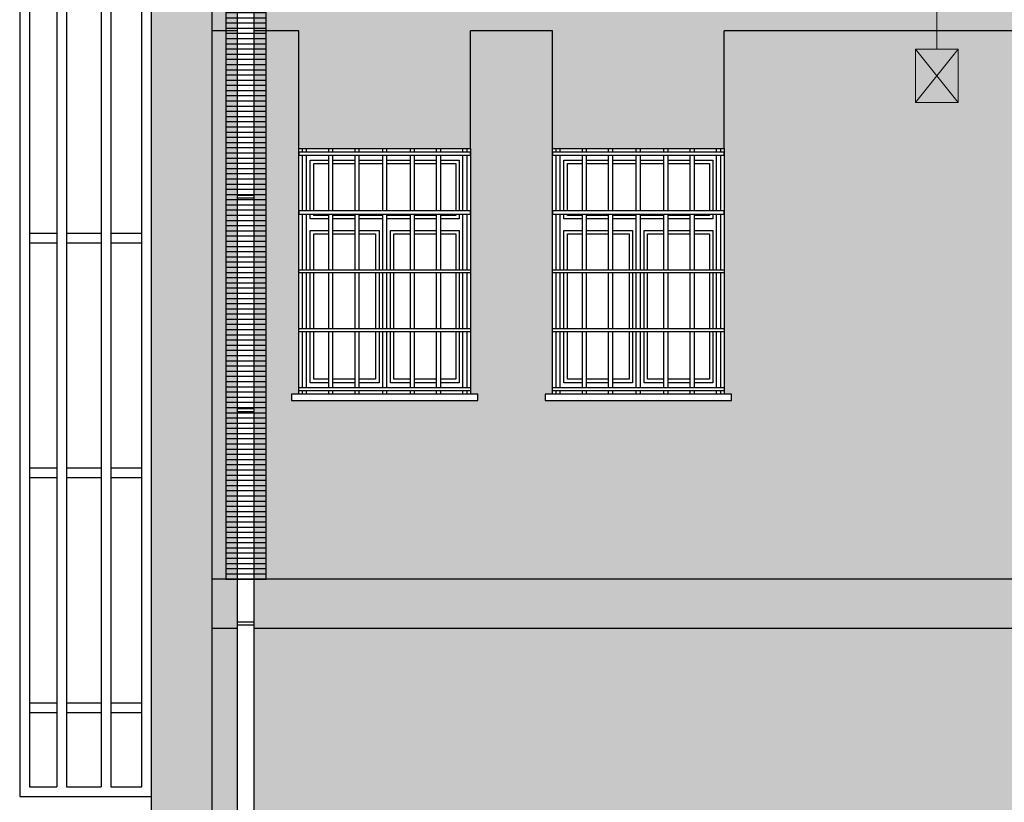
# Model space of a CAD drawing. Header units: millimetres. Extents: x 50026 to 146998, y 1038179 to 1573505.
# Tile 83 of 122: x 50757 to 51359, y 1049093 to 1049571. Entities that reach past the tile are written whole.
import ezdxf

# ---------------------------------------------------------------- set-up
doc = ezdxf.new("R2010")
doc.units = ezdxf.units.MM
doc.header["$LTSCALE"] = 0.025
doc.linetypes.add('CONTINU', pattern=[0])
for name, color, linetype in [('1', 7, 'Continuous'), ('szrafy', 8, 'Continuous'), ('ściany', 5, 'Continuous')]:
    doc.layers.add(name, color=color, linetype=linetype)
doc.layers.add('kolory', color=7, linetype='Continuous', lineweight=9)

# ---------------------------------------------------------------- blocks, each defined once
blk = doc.blocks.new('1')
at = {"layer": 'ściany'}
h = blk.add_hatch(color=254, dxfattribs=at)
h.dxf.hatch_style = 1
h.paths.add_polyline_path([(50874.97, 1050024.69), (50837.97, 1050024.69), (50837.97, 1049096.59), (50837.97, 1048810.44), (50874.97, 1048811.92)])
h = blk.add_hatch(color=253, dxfattribs=at)
h.dxf.hatch_style = 1
h.paths.add_polyline_path([(52858.74, 1049199.37), (50900.36, 1049199.37), (50900.36, 1049062.48), (50926.97, 1049062.48), (51031.97, 1049062.48), (51031.97, 1048912.48), (51036.37, 1048912.48), (51036.37, 1048908.58), (50922.57, 1048908.58), (50922.57, 1048912.48), (50926.97, 1048912.48), (50926.97, 1049062.48), (50900.36, 1049062.48), (50900.36, 1048855.9), (50901.29, 1048855.9), (50901.29, 1048854.21), (50900.62, 1048854.21), (50900.62, 1048847.4), (50900.36, 1048847.4), (50900.36, 1048841.42, -0.134373), (50901.17, 1048838.46, -0.134373), (50900.36, 1048835.5), (50900.36, 1048830.44), (50901.29, 1048830.44), (50901.29, 1048828.74), (50900.62, 1048828.74), (50900.62, 1048821.93), (50900.36, 1048821.93), (50900.36, 1048812.93), (52858.74, 1048890.92)])
h.paths.add_polyline_path([(52363.47, 1049062.48), (52468.47, 1049062.48), (52468.47, 1048912.48), (52472.87, 1048912.48), (52472.87, 1048908.58), (52359.07, 1048908.58), (52359.07, 1048912.48), (52363.47, 1048912.48)], flags=16)
h.paths.add_polyline_path([(52160.97, 1049062.48), (52160.97, 1048912.48), (52165.37, 1048912.48), (52165.37, 1048908.58), (52051.57, 1048908.58), (52051.57, 1048912.48), (52055.97, 1048912.48), (52055.97, 1049062.48)], flags=16)
h.paths.add_polyline_path([(51955.97, 1049062.48), (51955.97, 1048912.48), (51960.37, 1048912.48), (51960.37, 1048908.58), (51846.57, 1048908.58), (51846.57, 1048912.48), (51850.97, 1048912.48), (51850.97, 1049062.48)], flags=16)
h.paths.add_polyline_path([(52670.97, 1049062.48), (52775.97, 1049062.48), (52775.97, 1048912.48), (52780.37, 1048912.48), (52780.37, 1048908.58), (52666.57, 1048908.58), (52666.57, 1048912.48), (52670.97, 1048912.48)], flags=16)
h.paths.add_polyline_path([(51750.97, 1049062.48), (51750.97, 1048912.48), (51755.37, 1048912.48), (51755.37, 1048908.58), (51641.57, 1048908.58), (51641.57, 1048912.48), (51645.97, 1048912.48), (51645.97, 1049062.48)], flags=16)
h.paths.add_polyline_path([(51483.47, 1049062.48), (51483.47, 1048912.48), (51487.87, 1048912.48), (51487.87, 1048908.58), (51374.07, 1048908.58), (51374.07, 1048912.48), (51378.47, 1048912.48), (51378.47, 1049062.48)], flags=16)
h.paths.add_polyline_path([(51186.97, 1049062.48), (51186.97, 1048912.48), (51191.37, 1048912.48), (51191.37, 1048908.58), (51077.57, 1048908.58), (51077.57, 1048912.48), (51081.97, 1048912.48), (51081.97, 1049062.48)], flags=16)
h.paths.add_polyline_path([(53502.58, 1049199.37), (53029.47, 1049199.37), (53451.36, 1049161.26), (53451.36, 1048813.16), (53502.58, 1048813.16)])
h.paths.add_polyline_path([(50890.36, 1049062.48), (50874.97, 1049062.48), (50874.97, 1048811.92), (50890.36, 1048812.53), (50890.36, 1048821.94, -0.381297), (50890.09, 1048822.23), (50890.09, 1048828.74), (50889.43, 1048828.74), (50889.43, 1048830.44), (50890.36, 1048830.44), (50890.36, 1048835.5, -0.134373), (50889.55, 1048838.46, -0.134373), (50890.36, 1048841.42), (50890.36, 1048847.4, -0.381297), (50890.09, 1048847.7), (50890.09, 1048854.21), (50889.43, 1048854.21), (50889.43, 1048855.9), (50890.36, 1048855.9)])
h.paths.add_polyline_path([(50890.36, 1049199.37), (50874.97, 1049199.37), (50874.97, 1049062.48), (50890.36, 1049062.48)])
h.paths.add_polyline_path([(53527.97, 1049199.37), (53512.58, 1049199.37), (53512.58, 1048813.16), (53527.97, 1048813.16)])
h.paths.add_polyline_path([(53527.97, 1049564.37), (53512.58, 1049564.37), (53512.58, 1049229.37), (53527.97, 1049229.37)])
h.paths.add_polyline_path([(53527.97, 1049880.99), (53512.58, 1049880.99), (53512.58, 1049594.37), (53527.97, 1049594.37)])
h.paths.add_polyline_path([(50890.36, 1049880.99), (50874.97, 1049880.99), (50874.97, 1049594.37), (50890.36, 1049594.37)])
h.paths.add_polyline_path([(50890.36, 1049564.37), (50874.97, 1049564.37), (50874.97, 1049229.37), (50890.36, 1049229.37)])
h = blk.add_hatch(color=254, dxfattribs=at)
h.dxf.hatch_style = 1
h.paths.add_polyline_path([(52858.74, 1049214.8), (53029.47, 1049199.37), (53502.58, 1049199.37), (53502.58, 1049229.37), (50900.36, 1049229.37), (50900.36, 1049199.37), (52858.74, 1049199.37)])
h.paths.add_polyline_path([(53502.58, 1049594.37), (50900.36, 1049594.37), (50900.36, 1049564.37), (50927.97, 1049564.37), (50927.97, 1049492.48), (51032.97, 1049492.48), (51032.97, 1049564.37), (51082.97, 1049564.37), (51082.97, 1049492.48), (51187.97, 1049492.48), (51187.97, 1049564.37), (51379.47, 1049564.37), (51379.47, 1049492.48), (51484.47, 1049492.48), (51484.47, 1049564.37), (51646.97, 1049564.37), (51646.97, 1049492.48), (51751.97, 1049492.48), (51751.97, 1049564.37), (51851.97, 1049564.37), (51851.97, 1049492.48), (51956.97, 1049492.48), (51956.97, 1049564.37), (52056.97, 1049564.37), (52056.97, 1049492.48), (52161.97, 1049492.48), (52161.97, 1049564.37), (52364.47, 1049564.37), (52364.47, 1049492.48), (52469.47, 1049492.48), (52469.47, 1049564.37), (52671.97, 1049564.37), (52671.97, 1049492.48), (52776.97, 1049492.48), (52776.97, 1049564.37), (52876.97, 1049564.37), (52876.97, 1049492.48), (52981.97, 1049492.48), (52981.97, 1049564.37), (53215.97, 1049564.37), (53215.97, 1049492.48), (53320.97, 1049492.48), (53320.97, 1049564.37), (53370.97, 1049564.37), (53370.97, 1049492.48), (53475.97, 1049492.48), (53475.97, 1049564.37), (53502.58, 1049564.37)])
h.paths.add_polyline_path([(53527.97, 1049594.37), (53512.58, 1049594.37), (53512.58, 1049564.37), (53527.97, 1049564.37)])
h.paths.add_polyline_path([(53527.97, 1049229.37), (53512.58, 1049229.37), (53512.58, 1049199.37), (53527.97, 1049199.37)])
h.paths.add_polyline_path([(50890.36, 1049229.37), (50874.97, 1049229.37), (50874.97, 1049199.37), (50890.36, 1049199.37)])
h.paths.add_polyline_path([(50890.36, 1049594.37), (50874.97, 1049594.37), (50874.97, 1049564.37), (50890.36, 1049564.37)])
h = blk.add_hatch(color=253, dxfattribs=at)
h.dxf.hatch_style = 1
h.paths.add_polyline_path([(53502.58, 1049564.37), (53475.97, 1049564.37), (53475.97, 1049492.48), (53475.97, 1049342.48), (53480.37, 1049342.48), (53480.37, 1049338.58), (53366.57, 1049338.58), (53366.57, 1049342.48), (53370.97, 1049342.48), (53370.97, 1049492.48), (53370.97, 1049564.37), (53320.97, 1049564.37), (53320.97, 1049492.48), (53320.97, 1049342.48), (53325.37, 1049342.48), (53325.37, 1049338.58), (53211.57, 1049338.58), (53211.57, 1049342.48), (53215.97, 1049342.48), (53215.97, 1049492.48), (53215.97, 1049564.37), (52981.97, 1049564.37), (52981.97, 1049492.48), (52981.97, 1049342.48), (52986.37, 1049342.48), (52986.37, 1049338.58), (52872.57, 1049338.58), (52872.57, 1049342.48), (52876.97, 1049342.48), (52876.97, 1049492.48), (52876.97, 1049564.37), (52776.97, 1049564.37), (52776.97, 1049492.48), (52776.97, 1049342.48), (52781.37, 1049342.48), (52781.37, 1049338.58), (52667.57, 1049338.58), (52667.57, 1049342.48), (52671.97, 1049342.48), (52671.97, 1049492.48), (52671.97, 1049564.37), (52469.47, 1049564.37), (52469.47, 1049492.48), (52469.47, 1049342.48), (52473.87, 1049342.48), (52473.87, 1049338.58), (52360.07, 1049338.58), (52360.07, 1049342.48), (52364.47, 1049342.48), (52364.47, 1049492.48), (52364.47, 1049564.37), (52161.97, 1049564.37), (52161.97, 1049492.48), (52161.97, 1049342.48), (52166.37, 1049342.48), (52166.37, 1049338.58), (52052.57, 1049338.58), (52052.57, 1049342.48), (52056.97, 1049342.48), (52056.97, 1049492.48), (52056.97, 1049564.37), (51956.97, 1049564.37), (51956.97, 1049492.48), (51956.97, 1049342.48), (51961.37, 1049342.48), (51961.37, 1049338.58), (51847.57, 1049338.58), (51847.57, 1049342.48), (51851.97, 1049342.48), (51851.97, 1049492.48), (51851.97, 1049564.37), (51751.97, 1049564.37), (51751.97, 1049492.48), (51751.97, 1049342.48), (51756.37, 1049342.48), (51756.37, 1049338.58), (51642.57, 1049338.58), (51642.57, 1049342.48), (51646.97, 1049342.48), (51646.97, 1049492.48), (51646.97, 1049564.37), (51484.47, 1049564.37), (51484.47, 1049492.48), (51484.47, 1049342.48), (51488.87, 1049342.48), (51488.87, 1049338.58), (51375.07, 1049338.58), (51375.07, 1049342.48), (51379.47, 1049342.48), (51379.47, 1049492.48), (51379.47, 1049564.37), (51187.97, 1049564.37), (51187.97, 1049492.48), (51187.97, 1049342.48), (51192.37, 1049342.48), (51192.37, 1049338.58), (51078.57, 1049338.58), (51078.57, 1049342.48), (51082.97, 1049342.48), (51082.97, 1049492.48), (51082.97, 1049564.37), (51032.97, 1049564.37), (51032.97, 1049492.48), (51032.97, 1049342.48), (51037.37, 1049342.48), (51037.37, 1049338.58), (50923.57, 1049338.58), (50923.57, 1049342.48), (50927.97, 1049342.48), (50927.97, 1049492.48), (50927.97, 1049564.37), (50900.36, 1049564.37), (50900.36, 1049229.37), (53502.58, 1049229.37)])

msp = doc.modelspace()

# ---------------------------------------------------------------- hatches: boundary and pattern name
at = {"layer": 'szrafy'}
h = msp.add_hatch(dxfattribs=at)
h.set_pattern_fill('LINE', color=1, style=0)
h.paths.add_polyline_path([(50907.96083, 1049873.78319), (50883.32043, 1049873.78319), (50883.32043, 1049229.37447), (50907.96083, 1049229.37447)])

# ---------------------------------------------------------------- linework, layer by layer
at = {"layer": '1', "color": 7, "linetype": 'Continuous', "ltscale": 5}
for p, q in [((50890.35863, 1049903.69152), (50890.35863, 1048855.9049)), ((50900.35863, 1049903.69152), (50900.35863, 1048855.9049))]:
    msp.add_line(p, q, dxfattribs=at)
at = {"layer": '1', "color": 1, "linetype": 'CONTINU'}
for p, q in [((50900.35863, 1049463.90629), (50890.35863, 1049463.90629)), ((50900.35863, 1049462.11143), (50890.35863, 1049462.11143)), ((50900.35863, 1049333.50234), (50890.35863, 1049333.50234)), ((50900.35863, 1049331.70748), (50890.35863, 1049331.70748)), ((50900.35863, 1049203.09839), (50890.35863, 1049203.09839)), ((50900.35863, 1049201.30353), (50890.35863, 1049201.30353))]:
    msp.add_line(p, q, dxfattribs=at)
at = {"layer": 'kolory', "color": 1}
msp.add_line((51317.80509, 1049553.14155), (51317.80509, 1050282.72856), dxfattribs=at)
at = {"layer": 'kolory', "color": 5}
for p, q in [((51330.78972, 1049553.14155), (51304.82046, 1049520.7017)), ((51304.82046, 1049553.14155), (51330.78972, 1049520.7017))]:
    msp.add_line(p, q, dxfattribs=at)
msp.add_lwpolyline([(51330.78972, 1049553.14155), (51304.82046, 1049553.14155), (51304.82046, 1049520.7017), (51330.78972, 1049520.7017)], close=True, dxfattribs=at)
at = {"layer": 'szrafy', "color": 7}
msp.add_lwpolyline([(50907.96083, 1049873.78319), (50883.32043, 1049873.78319), (50883.32043, 1049229.37447), (50907.96083, 1049229.37447)], close=True, dxfattribs=at)
at = {"layer": 'ściany', "color": 1}
for p, q in [((50757.36869, 1050157.73383), (50757.36869, 1049096.59483)), ((50763.31696, 1050151.78556), (50763.31696, 1049102.5431)), ((50780.12362, 1050151.78556), (50780.12362, 1049102.5431)), ((50786.07189, 1050151.78556), (50786.07189, 1049102.5431)), ((50807.16254, 1050151.78556), (50807.16254, 1049102.5431)), ((50813.11081, 1050151.78556), (50813.11081, 1049102.5431)), ((50832.02018, 1049102.5431), (50832.02018, 1050151.78556)), ((50837.96845, 1049096.59483), (50837.96845, 1050151.78556)), ((50780.12362, 1049440.61774), (50763.31696, 1049440.61774)), ((50807.16254, 1049440.61774), (50786.07189, 1049440.61774)), ((50832.02018, 1049440.61774), (50813.11081, 1049440.61774)), ((50780.12362, 1049434.66948), (50763.31696, 1049434.66948)), ((50807.16254, 1049434.66948), (50786.07189, 1049434.66948)), ((50832.02018, 1049434.66948), (50813.11081, 1049434.66948)), ((50780.12362, 1049297.19453), (50763.31696, 1049297.19453)), ((50807.16254, 1049297.19453), (50786.07189, 1049297.19453)), ((50832.02018, 1049297.19453), (50813.11081, 1049297.19453)), ((50780.12362, 1049291.24626), (50763.31696, 1049291.24626)), ((50807.16254, 1049291.24626), (50786.07189, 1049291.24626)), ((50832.02018, 1049291.24626), (50813.11081, 1049291.24626)), ((50780.12362, 1049153.77131), (50763.31696, 1049153.77131)), ((50807.16254, 1049153.77131), (50786.07189, 1049153.77131)), ((50832.02018, 1049153.77131), (50813.11081, 1049153.77131)), ((50780.12362, 1049147.82304), (50763.31696, 1049147.82304)), ((50807.16254, 1049147.82304), (50786.07189, 1049147.82304)), ((50832.02018, 1049147.82304), (50813.11081, 1049147.82304)), ((50763.31696, 1049102.5431), (50780.12362, 1049102.5431)), ((50786.07189, 1049102.5431), (50807.16254, 1049102.5431)), ((50813.11081, 1049102.5431), (50832.02018, 1049102.5431)), ((50757.36869, 1049096.59483), (50837.96845, 1049096.59483))]:
    msp.add_line(p, q, dxfattribs=at)
at = {"layer": 'ściany', "color": 2}
for p, q in [((50837.96845, 1048755.94349), (50837.96845, 1050024.69146)), ((50874.96845, 1048811.91534), (50874.96845, 1050024.69146))]:
    msp.add_line(p, q, dxfattribs=at)
at = {"layer": 'ściany', "color": 7}
for p, q in [((50890.35863, 1049564.37447), (50874.96845, 1049564.37447)), ((50927.96845, 1049564.37447), (50900.35863, 1049564.37447)), ((50927.96845, 1049492.4764), (50927.96845, 1049564.37447)), ((51082.96845, 1049564.37447), (51032.96845, 1049564.37447)), ((51032.96845, 1049492.4764), (51032.96845, 1049564.37447)), ((51082.96845, 1049492.4764), (51082.96845, 1049564.37447)), ((51379.46845, 1049564.37447), (51187.96845, 1049564.37447)), ((51187.96845, 1049492.4764), (51187.96845, 1049564.37447)), ((50930.18318, 1049490.38479), (50930.18318, 1049492.4764)), ((50932.71639, 1049490.38479), (50932.71639, 1049492.4764)), ((50946.24056, 1049490.38479), (50946.24056, 1049492.4764)), ((50948.77376, 1049490.38479), (50948.77376, 1049492.4764)), ((50962.29794, 1049490.38479), (50962.29794, 1049492.4764)), ((50964.83114, 1049490.38479), (50964.83114, 1049492.4764)), ((50979.19287, 1049490.38479), (50979.19287, 1049492.4764)), ((50981.72607, 1049490.38479), (50981.72607, 1049492.4764)), ((50996.10576, 1049490.38479), (50996.10576, 1049492.4764)), ((50998.63896, 1049490.38479), (50998.63896, 1049492.4764)), ((51012.16313, 1049490.38479), (51012.16313, 1049492.4764)), ((51014.69634, 1049490.38479), (51014.69634, 1049492.4764)), ((51028.22051, 1049490.38479), (51028.22051, 1049492.4764)), ((51030.75371, 1049490.38479), (51030.75371, 1049492.4764)), ((51085.18318, 1049490.38479), (51085.18318, 1049492.4764)), ((51087.71639, 1049490.38479), (51087.71639, 1049492.4764)), ((51101.24056, 1049490.38479), (51101.24056, 1049492.4764)), ((51103.77376, 1049490.38479), (51103.77376, 1049492.4764)), ((51117.29794, 1049490.38479), (51117.29794, 1049492.4764)), ((51119.83114, 1049490.38479), (51119.83114, 1049492.4764)), ((51134.19287, 1049490.38479), (51134.19287, 1049492.4764)), ((51136.72607, 1049490.38479), (51136.72607, 1049492.4764)), ((51151.10576, 1049490.38479), (51151.10576, 1049492.4764)), ((51153.63896, 1049490.38479), (51153.63896, 1049492.4764)), ((51167.16313, 1049490.38479), (51167.16313, 1049492.4764)), ((51169.69634, 1049490.38479), (51169.69634, 1049492.4764)), ((51183.22051, 1049490.38479), (51183.22051, 1049492.4764)), ((51185.75371, 1049490.38479), (51185.75371, 1049492.4764)), ((50930.18318, 1049454.42236), (50930.18318, 1049488.41771)), ((50932.71639, 1049454.42236), (50932.71639, 1049488.41771)), ((50946.24056, 1049454.42236), (50946.24056, 1049488.41771)), ((50948.77376, 1049454.42236), (50948.77376, 1049488.41771)), ((50962.29794, 1049454.42236), (50962.29794, 1049488.41771)), ((50964.83114, 1049454.42236), (50964.83114, 1049488.41771)), ((50979.19287, 1049454.42236), (50979.19287, 1049488.41771)), ((50981.72607, 1049454.42236), (50981.72607, 1049488.41771)), ((50996.10576, 1049454.42236), (50996.10576, 1049488.41771)), ((50998.63896, 1049454.42236), (50998.63896, 1049488.41771)), ((51012.16313, 1049454.42236), (51012.16313, 1049488.41771)), ((51014.69634, 1049454.42236), (51014.69634, 1049488.41771)), ((51028.22051, 1049454.42236), (51028.22051, 1049488.41771)), ((51030.75371, 1049454.42236), (51030.75371, 1049488.41771)), ((51085.18318, 1049454.42236), (51085.18318, 1049488.41771)), ((51087.71639, 1049454.42236), (51087.71639, 1049488.41771)), ((51101.24056, 1049454.42236), (51101.24056, 1049488.41771)), ((51103.77376, 1049454.42236), (51103.77376, 1049488.41771)), ((51117.29794, 1049454.42236), (51117.29794, 1049488.41771)), ((51119.83114, 1049454.42236), (51119.83114, 1049488.41771)), ((51134.19287, 1049454.42236), (51134.19287, 1049488.41771)), ((51136.72607, 1049454.42236), (51136.72607, 1049488.41771)), ((51151.10576, 1049454.42236), (51151.10576, 1049488.41771)), ((51153.63896, 1049454.42236), (51153.63896, 1049488.41771)), ((51167.16313, 1049454.42236), (51167.16313, 1049488.41771)), ((51169.69634, 1049454.42236), (51169.69634, 1049488.41771)), ((51183.22051, 1049454.42236), (51183.22051, 1049488.41771)), ((51185.75371, 1049454.42236), (51185.75371, 1049488.41771)), ((50930.18318, 1049418.45994), (50930.18318, 1049452.45528)), ((50932.71639, 1049418.45994), (50932.71639, 1049452.45528)), ((50946.24056, 1049418.45994), (50946.24056, 1049452.45528)), ((50948.77376, 1049418.45994), (50948.77376, 1049452.45528)), ((50962.29794, 1049418.45994), (50962.29794, 1049452.45528)), ((50964.83114, 1049418.45994), (50964.83114, 1049452.45528)), ((50979.19287, 1049418.45994), (50979.19287, 1049452.45528)), ((50981.72607, 1049418.45994), (50981.72607, 1049452.45528)), ((50996.10576, 1049418.45994), (50996.10576, 1049452.45528)), ((50998.63896, 1049418.45994), (50998.63896, 1049452.45528)), ((51012.16313, 1049418.45994), (51012.16313, 1049452.45528)), ((51014.69634, 1049418.45994), (51014.69634, 1049452.45528)), ((51028.22051, 1049418.45994), (51028.22051, 1049452.45528)), ((51030.75371, 1049418.45994), (51030.75371, 1049452.45528)), ((51085.18318, 1049418.45994), (51085.18318, 1049452.45528)), ((51087.71639, 1049418.45994), (51087.71639, 1049452.45528)), ((51101.24056, 1049418.45994), (51101.24056, 1049452.45528)), ((51103.77376, 1049418.45994), (51103.77376, 1049452.45528)), ((51117.29794, 1049418.45994), (51117.29794, 1049452.45528)), ((51119.83114, 1049418.45994), (51119.83114, 1049452.45528)), ((51134.19287, 1049418.45994), (51134.19287, 1049452.45528)), ((51136.72607, 1049418.45994), (51136.72607, 1049452.45528)), ((51151.10576, 1049418.45994), (51151.10576, 1049452.45528)), ((51153.63896, 1049418.45994), (51153.63896, 1049452.45528)), ((51167.16313, 1049418.45994), (51167.16313, 1049452.45528)), ((51169.69634, 1049418.45994), (51169.69634, 1049452.45528)), ((51183.22051, 1049418.45994), (51183.22051, 1049452.45528)), ((51185.75371, 1049418.45994), (51185.75371, 1049452.45528)), ((50930.18318, 1049382.49752), (50930.18318, 1049416.49286)), ((50932.71639, 1049382.49752), (50932.71639, 1049416.49286)), ((50946.24056, 1049382.49752), (50946.24056, 1049416.49286)), ((50948.77376, 1049382.49752), (50948.77376, 1049416.49286)), ((50962.29794, 1049382.49752), (50962.29794, 1049416.49286)), ((50964.83114, 1049382.49752), (50964.83114, 1049416.49286)), ((50979.19287, 1049382.49752), (50979.19287, 1049416.49286)), ((50981.72607, 1049382.49752), (50981.72607, 1049416.49286)), ((50996.10576, 1049382.49752), (50996.10576, 1049416.49286)), ((50998.63896, 1049382.49752), (50998.63896, 1049416.49286)), ((51012.16313, 1049382.49752), (51012.16313, 1049416.49286)), ((51014.69634, 1049382.49752), (51014.69634, 1049416.49286)), ((51028.22051, 1049382.49752), (51028.22051, 1049416.49286)), ((51030.75371, 1049382.49752), (51030.75371, 1049416.49286)), ((51085.18318, 1049382.49752), (51085.18318, 1049416.49286)), ((51087.71639, 1049382.49752), (51087.71639, 1049416.49286)), ((51101.24056, 1049382.49752), (51101.24056, 1049416.49286)), ((51103.77376, 1049382.49752), (51103.77376, 1049416.49286)), ((51117.29794, 1049382.49752), (51117.29794, 1049416.49286)), ((51119.83114, 1049382.49752), (51119.83114, 1049416.49286)), ((51134.19287, 1049382.49752), (51134.19287, 1049416.49286)), ((51136.72607, 1049382.49752), (51136.72607, 1049416.49286)), ((51151.10576, 1049382.49752), (51151.10576, 1049416.49286)), ((51153.63896, 1049382.49752), (51153.63896, 1049416.49286)), ((51167.16313, 1049382.49752), (51167.16313, 1049416.49286)), ((51169.69634, 1049382.49752), (51169.69634, 1049416.49286)), ((51183.22051, 1049382.49752), (51183.22051, 1049416.49286)), ((51185.75371, 1049382.49752), (51185.75371, 1049416.49286)), ((50930.18318, 1049346.53509), (50930.18318, 1049380.53044)), ((50932.71639, 1049346.53509), (50932.71639, 1049380.53044)), ((50946.24056, 1049346.53509), (50946.24056, 1049380.53044)), ((50948.77376, 1049346.53509), (50948.77376, 1049380.53044)), ((50962.29794, 1049346.53509), (50962.29794, 1049380.53044)), ((50964.83114, 1049346.53509), (50964.83114, 1049380.53044)), ((50979.19287, 1049346.53509), (50979.19287, 1049380.53044)), ((50981.72607, 1049346.53509), (50981.72607, 1049380.53044)), ((50996.10576, 1049346.53509), (50996.10576, 1049380.53044)), ((50998.63896, 1049346.53509), (50998.63896, 1049380.53044)), ((51012.16313, 1049346.53509), (51012.16313, 1049380.53044)), ((51014.69634, 1049346.53509), (51014.69634, 1049380.53044)), ((51028.22051, 1049346.53509), (51028.22051, 1049380.53044)), ((51030.75371, 1049346.53509), (51030.75371, 1049380.53044)), ((51085.18318, 1049346.53509), (51085.18318, 1049380.53044)), ((51087.71639, 1049346.53509), (51087.71639, 1049380.53044)), ((51101.24056, 1049346.53509), (51101.24056, 1049380.53044)), ((51103.77376, 1049346.53509), (51103.77376, 1049380.53044)), ((51117.29794, 1049346.53509), (51117.29794, 1049380.53044)), ((51119.83114, 1049346.53509), (51119.83114, 1049380.53044)), ((51134.19287, 1049346.53509), (51134.19287, 1049380.53044)), ((51136.72607, 1049346.53509), (51136.72607, 1049380.53044)), ((51151.10576, 1049346.53509), (51151.10576, 1049380.53044)), ((51153.63896, 1049346.53509), (51153.63896, 1049380.53044)), ((51167.16313, 1049346.53509), (51167.16313, 1049380.53044)), ((51169.69634, 1049346.53509), (51169.69634, 1049380.53044)), ((51183.22051, 1049346.53509), (51183.22051, 1049380.53044)), ((51185.75371, 1049346.53509), (51185.75371, 1049380.53044)), ((50930.18318, 1049342.4764), (50930.18318, 1049344.56801)), ((50932.71639, 1049342.4764), (50932.71639, 1049344.56801)), ((50946.24056, 1049342.4764), (50946.24056, 1049344.56801)), ((50948.77376, 1049342.4764), (50948.77376, 1049344.56801)), ((50962.29794, 1049342.4764), (50962.29794, 1049344.56801)), ((50964.83114, 1049342.4764), (50964.83114, 1049344.56801)), ((50979.19287, 1049342.4764), (50979.19287, 1049344.56801)), ((50981.72607, 1049342.4764), (50981.72607, 1049344.56801)), ((50996.10576, 1049342.4764), (50996.10576, 1049344.56801)), ((50998.63896, 1049342.4764), (50998.63896, 1049344.56801)), ((51012.16313, 1049342.4764), (51012.16313, 1049344.56801)), ((51014.69634, 1049342.4764), (51014.69634, 1049344.56801)), ((51028.22051, 1049342.4764), (51028.22051, 1049344.56801)), ((51030.75371, 1049342.4764), (51030.75371, 1049344.56801)), ((51085.18318, 1049342.4764), (51085.18318, 1049344.56801)), ((51087.71639, 1049342.4764), (51087.71639, 1049344.56801)), ((51101.24056, 1049342.4764), (51101.24056, 1049344.56801)), ((51103.77376, 1049342.4764), (51103.77376, 1049344.56801)), ((51117.29794, 1049342.4764), (51117.29794, 1049344.56801)), ((51119.83114, 1049342.4764), (51119.83114, 1049344.56801)), ((51134.19287, 1049342.4764), (51134.19287, 1049344.56801)), ((51136.72607, 1049342.4764), (51136.72607, 1049344.56801)), ((51151.10576, 1049342.4764), (51151.10576, 1049344.56801)), ((51153.63896, 1049342.4764), (51153.63896, 1049344.56801)), ((51167.16313, 1049342.4764), (51167.16313, 1049344.56801)), ((51169.69634, 1049342.4764), (51169.69634, 1049344.56801)), ((51183.22051, 1049342.4764), (51183.22051, 1049344.56801)), ((51185.75371, 1049342.4764), (51185.75371, 1049344.56801)), ((50890.35863, 1049229.37447), (50874.96845, 1049229.37447)), ((53502.57826, 1049229.37447), (50900.35863, 1049229.37447)), ((50890.35863, 1049199.37447), (50874.96845, 1049199.37447)), ((52858.73993, 1049199.37447), (50900.35863, 1049199.37447))]:
    msp.add_line(p, q, dxfattribs=at)
at = {"layer": 'ściany', "color": 2}
for points in [[(50927.96845, 1049492.4764), (51032.96845, 1049492.4764), (51032.96845, 1049342.4764), (50927.96845, 1049342.4764)], [(51082.96845, 1049492.4764), (51187.96845, 1049492.4764), (51187.96845, 1049342.4764), (51082.96845, 1049342.4764)]]:
    msp.add_lwpolyline(points, close=True, dxfattribs=at)
at = {"layer": 'ściany', "color": 7}
for points in [[(51032.96845, 1049490.38479), (50927.96845, 1049490.38479), (50927.96845, 1049488.41771), (51032.96845, 1049488.41771)], [(51187.96845, 1049490.38479), (51082.96845, 1049490.38479), (51082.96845, 1049488.41771), (51187.96845, 1049488.41771)], [(51032.96845, 1049454.42236), (50927.96845, 1049454.42236), (50927.96845, 1049452.45528), (51032.96845, 1049452.45528)], [(51187.96845, 1049454.42236), (51082.96845, 1049454.42236), (51082.96845, 1049452.45528), (51187.96845, 1049452.45528)], [(51032.96845, 1049416.49286), (50927.96845, 1049416.49286), (50927.96845, 1049418.45994), (51032.96845, 1049418.45994)], [(51187.96845, 1049416.49286), (51082.96845, 1049416.49286), (51082.96845, 1049418.45994), (51187.96845, 1049418.45994)], [(51032.96845, 1049380.53044), (50927.96845, 1049380.53044), (50927.96845, 1049382.49752), (51032.96845, 1049382.49752)], [(51187.96845, 1049380.53044), (51082.96845, 1049380.53044), (51082.96845, 1049382.49752), (51187.96845, 1049382.49752)], [(51032.96845, 1049344.56801), (50927.96845, 1049344.56801), (50927.96845, 1049346.53509), (51032.96845, 1049346.53509)], [(51187.96845, 1049344.56801), (51082.96845, 1049344.56801), (51082.96845, 1049346.53509), (51187.96845, 1049346.53509)], [(51037.37127, 1049342.4764), (50923.56562, 1049342.4764), (50923.56562, 1049338.58113), (51037.37127, 1049338.58113)], [(51192.37127, 1049342.4764), (51078.56562, 1049342.4764), (51078.56562, 1049338.58113), (51192.37127, 1049338.58113)]]:
    msp.add_lwpolyline(points, close=True, dxfattribs=at)
for points in [[(50934.96845, 1049454.42236), (50934.96845, 1049485.4764), (50946.24056, 1049485.4764)], [(50934.96845, 1049454.42236), (50934.96845, 1049485.4764), (50946.24056, 1049485.4764)], [(50948.77376, 1049485.4764), (50962.29794, 1049485.4764)], [(50948.77376, 1049485.4764), (50962.29794, 1049485.4764)], [(50964.83114, 1049485.4764), (50979.19287, 1049485.4764)], [(50964.83114, 1049485.4764), (50979.19287, 1049485.4764)], [(50981.72607, 1049485.4764), (50996.10576, 1049485.4764)], [(50981.72607, 1049485.4764), (50996.10576, 1049485.4764)], [(50998.63896, 1049485.4764), (51012.16313, 1049485.4764)], [(50998.63896, 1049485.4764), (51012.16313, 1049485.4764)], [(51014.69634, 1049485.4764), (51025.96845, 1049485.4764), (51025.96845, 1049454.42236)], [(51014.69634, 1049485.4764), (51025.96845, 1049485.4764), (51025.96845, 1049454.42236)], [(51089.96845, 1049454.42236), (51089.96845, 1049485.4764), (51101.24056, 1049485.4764)], [(51089.96845, 1049454.42236), (51089.96845, 1049485.4764), (51101.24056, 1049485.4764)], [(51103.77376, 1049485.4764), (51117.29794, 1049485.4764)], [(51103.77376, 1049485.4764), (51117.29794, 1049485.4764)], [(51119.83114, 1049485.4764), (51134.19287, 1049485.4764)], [(51119.83114, 1049485.4764), (51134.19287, 1049485.4764)], [(51136.72607, 1049485.4764), (51151.10576, 1049485.4764)], [(51136.72607, 1049485.4764), (51151.10576, 1049485.4764)], [(51153.63896, 1049485.4764), (51167.16313, 1049485.4764)], [(51153.63896, 1049485.4764), (51167.16313, 1049485.4764)], [(51169.69634, 1049485.4764), (51180.96845, 1049485.4764), (51180.96845, 1049454.42236)], [(51169.69634, 1049485.4764), (51180.96845, 1049485.4764), (51180.96845, 1049454.42236)], [(50934.96845, 1049449.48721), (50934.96845, 1049452.45528)], [(50946.24056, 1049449.48721), (50934.96845, 1049449.48721), (50934.96845, 1049452.45528)], [(50962.29794, 1049449.48721), (50948.77376, 1049449.48721)], [(50979.19287, 1049449.48721), (50964.83114, 1049449.48721)], [(50996.10576, 1049449.48721), (50981.72607, 1049449.48721)], [(51012.16313, 1049449.48721), (50998.63896, 1049449.48721)], [(51025.96845, 1049452.45528), (51025.96845, 1049449.48721), (51014.69634, 1049449.48721)], [(51025.96845, 1049452.45528), (51025.96845, 1049449.48721)], [(51089.96845, 1049449.48721), (51089.96845, 1049452.45528)], [(51101.24056, 1049449.48721), (51089.96845, 1049449.48721), (51089.96845, 1049452.45528)], [(51117.29794, 1049449.48721), (51103.77376, 1049449.48721)], [(51134.19287, 1049449.48721), (51119.83114, 1049449.48721)], [(51151.10576, 1049449.48721), (51136.72607, 1049449.48721)], [(51167.16313, 1049449.48721), (51153.63896, 1049449.48721)], [(51180.96845, 1049452.45528), (51180.96845, 1049449.48721), (51169.69634, 1049449.48721)], [(51180.96845, 1049452.45528), (51180.96845, 1049449.48721)], [(50934.96845, 1049418.45994), (50934.96845, 1049442.48721)], [(50934.96845, 1049418.45994), (50934.96845, 1049442.48721), (50946.24056, 1049442.48721)], [(50948.77376, 1049442.48721), (50962.29794, 1049442.48721)], [(50964.83114, 1049442.48721), (50976.96845, 1049442.48721), (50976.96845, 1049418.45994)], [(50983.96845, 1049418.45994), (50983.96845, 1049442.48721), (50996.10576, 1049442.48721)], [(50998.63896, 1049442.48721), (51012.16313, 1049442.48721)], [(51014.69634, 1049442.48721), (51025.96845, 1049442.48721), (51025.96845, 1049418.45994)], [(51025.96845, 1049442.48721), (51025.96845, 1049418.45994)], [(51089.96845, 1049418.45994), (51089.96845, 1049442.48721)], [(51089.96845, 1049418.45994), (51089.96845, 1049442.48721), (51101.24056, 1049442.48721)], [(51103.77376, 1049442.48721), (51117.29794, 1049442.48721)], [(51119.83114, 1049442.48721), (51131.96845, 1049442.48721), (51131.96845, 1049418.45994)], [(51138.96845, 1049418.45994), (51138.96845, 1049442.48721), (51151.10576, 1049442.48721)], [(51153.63896, 1049442.48721), (51167.16313, 1049442.48721)], [(51169.69634, 1049442.48721), (51180.96845, 1049442.48721), (51180.96845, 1049418.45994)], [(51180.96845, 1049442.48721), (51180.96845, 1049418.45994)], [(50934.96845, 1049382.49752), (50934.96845, 1049416.49286)], [(50934.96845, 1049382.49752), (50934.96845, 1049416.49286)], [(50976.96845, 1049416.49286), (50976.96845, 1049382.49752)], [(50983.96845, 1049382.49752), (50983.96845, 1049416.49286)], [(51025.96845, 1049416.49286), (51025.96845, 1049382.49752)], [(51025.96845, 1049416.49286), (51025.96845, 1049382.49752)], [(51089.96845, 1049382.49752), (51089.96845, 1049416.49286)], [(51089.96845, 1049382.49752), (51089.96845, 1049416.49286)], [(51131.96845, 1049416.49286), (51131.96845, 1049382.49752)], [(51138.96845, 1049382.49752), (51138.96845, 1049416.49286)], [(51180.96845, 1049416.49286), (51180.96845, 1049382.49752)], [(51180.96845, 1049416.49286), (51180.96845, 1049382.49752)], [(50946.24056, 1049349.4764), (50934.96845, 1049349.4764), (50934.96845, 1049380.53044)], [(50946.24056, 1049349.4764), (50934.96845, 1049349.4764), (50934.96845, 1049380.53044)], [(50976.96845, 1049380.53044), (50976.96845, 1049349.4764), (50964.83114, 1049349.4764)], [(50996.10576, 1049349.4764), (50983.96845, 1049349.4764), (50983.96845, 1049380.53044)], [(51025.96845, 1049380.53044), (51025.96845, 1049349.4764), (51014.69634, 1049349.4764)], [(51025.96845, 1049380.53044), (51025.96845, 1049349.4764), (51014.69634, 1049349.4764)], [(51101.24056, 1049349.4764), (51089.96845, 1049349.4764), (51089.96845, 1049380.53044)], [(51101.24056, 1049349.4764), (51089.96845, 1049349.4764), (51089.96845, 1049380.53044)], [(51131.96845, 1049380.53044), (51131.96845, 1049349.4764), (51119.83114, 1049349.4764)], [(51151.10576, 1049349.4764), (51138.96845, 1049349.4764), (51138.96845, 1049380.53044)], [(51180.96845, 1049380.53044), (51180.96845, 1049349.4764), (51169.69634, 1049349.4764)], [(51180.96845, 1049380.53044), (51180.96845, 1049349.4764), (51169.69634, 1049349.4764)], [(50962.29794, 1049349.4764), (50948.77376, 1049349.4764)], [(50962.29794, 1049349.4764), (50948.77376, 1049349.4764)], [(50976.96845, 1049349.4764), (50964.83114, 1049349.4764)], [(50996.10576, 1049349.4764), (50983.96845, 1049349.4764)], [(51012.16313, 1049349.4764), (50998.63896, 1049349.4764)], [(51012.16313, 1049349.4764), (50998.63896, 1049349.4764)], [(51117.29794, 1049349.4764), (51103.77376, 1049349.4764)], [(51117.29794, 1049349.4764), (51103.77376, 1049349.4764)], [(51131.96845, 1049349.4764), (51119.83114, 1049349.4764)], [(51151.10576, 1049349.4764), (51138.96845, 1049349.4764)], [(51167.16313, 1049349.4764), (51153.63896, 1049349.4764)], [(51167.16313, 1049349.4764), (51153.63896, 1049349.4764)]]:
    msp.add_lwpolyline(points, dxfattribs=at)
at = {"layer": 'ściany', "color": 1}
for points in [[(50937.06007, 1049454.42236), (50937.06007, 1049483.38478), (50946.24056, 1049483.38478)], [(50948.77376, 1049483.38478), (50962.29794, 1049483.38478)], [(50964.83114, 1049483.38478), (50979.19287, 1049483.38478)], [(50981.72607, 1049483.38478), (50996.10576, 1049483.38478)], [(50998.63896, 1049483.38478), (51012.16313, 1049483.38478)], [(51014.69634, 1049483.38478), (51023.87683, 1049483.38478), (51023.87683, 1049454.42236)], [(51092.06007, 1049454.42236), (51092.06007, 1049483.38478), (51101.24056, 1049483.38478)], [(51103.77376, 1049483.38478), (51117.29794, 1049483.38478)], [(51119.83114, 1049483.38478), (51134.19287, 1049483.38478)], [(51136.72607, 1049483.38478), (51151.10576, 1049483.38478)], [(51153.63896, 1049483.38478), (51167.16313, 1049483.38478)], [(51169.69634, 1049483.38478), (51178.87683, 1049483.38478), (51178.87683, 1049454.42236)], [(50946.24056, 1049451.57883), (50937.06007, 1049451.57883), (50937.06007, 1049452.45528)], [(50962.29794, 1049451.57883), (50948.77376, 1049451.57883)], [(50979.19287, 1049451.57883), (50964.83114, 1049451.57883)], [(50996.10576, 1049451.57883), (50981.72607, 1049451.57883)], [(51012.16313, 1049451.57883), (50998.63896, 1049451.57883)], [(51023.87683, 1049452.45528), (51023.87683, 1049451.57883), (51014.69634, 1049451.57883)], [(51101.24056, 1049451.57883), (51092.06007, 1049451.57883), (51092.06007, 1049452.45528)], [(51117.29794, 1049451.57883), (51103.77376, 1049451.57883)], [(51134.19287, 1049451.57883), (51119.83114, 1049451.57883)], [(51151.10576, 1049451.57883), (51136.72607, 1049451.57883)], [(51167.16313, 1049451.57883), (51153.63896, 1049451.57883)], [(51178.87683, 1049452.45528), (51178.87683, 1049451.57883), (51169.69634, 1049451.57883)], [(50937.06007, 1049418.45994), (50937.06007, 1049440.3956), (50946.24056, 1049440.3956)], [(50948.77376, 1049440.3956), (50962.29794, 1049440.3956)], [(50964.83114, 1049440.3956), (50974.87683, 1049440.3956), (50974.87683, 1049418.45994)], [(50986.06007, 1049418.45994), (50986.06007, 1049440.3956), (50996.10576, 1049440.3956)], [(50998.63896, 1049440.3956), (51012.16313, 1049440.3956)], [(51014.69634, 1049440.3956), (51023.87683, 1049440.3956), (51023.87683, 1049418.45994)], [(51092.06007, 1049418.45994), (51092.06007, 1049440.3956), (51101.24056, 1049440.3956)], [(51103.77376, 1049440.3956), (51117.29794, 1049440.3956)], [(51119.83114, 1049440.3956), (51129.87683, 1049440.3956), (51129.87683, 1049418.45994)], [(51141.06007, 1049418.45994), (51141.06007, 1049440.3956), (51151.10576, 1049440.3956)], [(51153.63896, 1049440.3956), (51167.16313, 1049440.3956)], [(51169.69634, 1049440.3956), (51178.87683, 1049440.3956), (51178.87683, 1049418.45994)], [(50937.06007, 1049382.49752), (50937.06007, 1049416.49286)], [(50974.87683, 1049416.49286), (50974.87683, 1049382.49752)], [(50986.06007, 1049382.49752), (50986.06007, 1049416.49286)], [(51023.87683, 1049416.49286), (51023.87683, 1049382.49752)], [(51092.06007, 1049382.49752), (51092.06007, 1049416.49286)], [(51129.87683, 1049416.49286), (51129.87683, 1049382.49752)], [(51141.06007, 1049382.49752), (51141.06007, 1049416.49286)], [(51178.87683, 1049416.49286), (51178.87683, 1049382.49752)], [(50946.24056, 1049351.56802), (50937.06007, 1049351.56802), (50937.06007, 1049380.53044)], [(50974.87683, 1049380.53044), (50974.87683, 1049351.56802), (50964.83114, 1049351.56802)], [(50996.10576, 1049351.56802), (50986.06007, 1049351.56802), (50986.06007, 1049380.53044)], [(51023.87683, 1049380.53044), (51023.87683, 1049351.56802), (51014.69634, 1049351.56802)], [(51101.24056, 1049351.56802), (51092.06007, 1049351.56802), (51092.06007, 1049380.53044)], [(51129.87683, 1049380.53044), (51129.87683, 1049351.56802), (51119.83114, 1049351.56802)], [(51151.10576, 1049351.56802), (51141.06007, 1049351.56802), (51141.06007, 1049380.53044)], [(51178.87683, 1049380.53044), (51178.87683, 1049351.56802), (51169.69634, 1049351.56802)], [(50962.29794, 1049351.56802), (50948.77376, 1049351.56802)], [(51012.16313, 1049351.56802), (50998.63896, 1049351.56802)], [(51117.29794, 1049351.56802), (51103.77376, 1049351.56802)], [(51167.16313, 1049351.56802), (51153.63896, 1049351.56802)]]:
    msp.add_lwpolyline(points, dxfattribs=at)

# ---------------------------------------------------------------- block references
at = {"layer": 'szrafy', "color": 24}
msp.add_blockref('1', (0, 0), dxfattribs=at)

doc.saveas('drawing.dxf')
